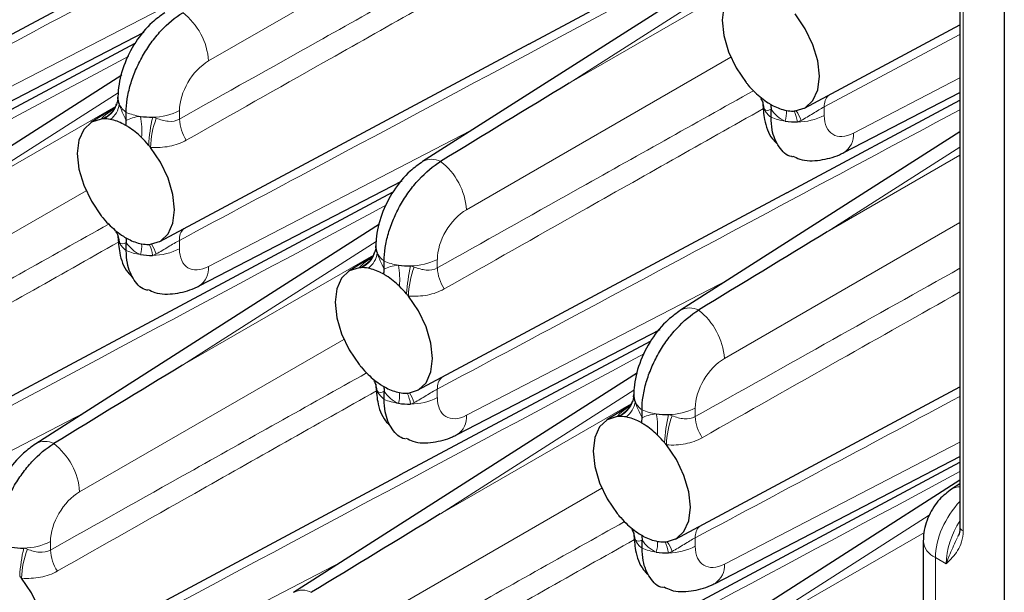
# Paper-space layout 'Blatt4' of a CAD drawing. Header units: millimetres. Extents: x 5 to 418, y 2 to 292.
# Tile 63 of 77: x 264 to 282, y 153 to 163. Entities that reach past the tile are written whole.
import ezdxf

# ---------------------------------------------------------------- set-up
doc = ezdxf.new("R2010")
doc.units = ezdxf.units.MM

psp = doc.layouts.new('Blatt4')

# ---------------------------------------------------------------- linework, layer by layer
at = {"color": 7, "linetype": 'Continuous', "lineweight": 25}
for p, q in [((282.177, 198.812), (282.177, 111.398)), ((281.372, 167.294), (281.372, 153.783)), ((262.152, 161.665), (268.864, 165.258)), ((273.542, 162.551), (278.103, 164.993)), ((277.858, 164.409), (271.611, 160.415)), ((262.869, 160.859), (266.555, 162.77)), ((278.548, 161.386), (281.372, 162.898)), ((261.83, 160.126), (266.392, 162.568)), ((266.836, 158.961), (273.548, 162.554)), ((266.146, 161.984), (259.9, 157.99)), ((279.265, 160.58), (281.372, 161.672)), ((266.076, 161.548), (266.078, 161.587)), ((278.226, 159.847), (281.372, 161.531)), ((266.024, 161.397), (265.586, 161.126)), ((266.043, 161.431), (266.054, 161.456)), ((266.228, 161.163), (266.228, 161.309)), ((277.94, 161.222), (277.94, 161.368)), ((281.372, 160.956), (276.296, 157.711)), ((267.554, 158.155), (271.239, 160.065)), ((266.515, 157.422), (271.076, 159.864)), ((271.521, 156.257), (278.233, 159.85)), ((270.831, 159.279), (264.584, 155.286)), ((266.228, 158.796), (266.228, 158.943)), ((270.761, 158.844), (270.763, 158.882)), ((270.709, 158.693), (270.271, 158.421)), ((270.728, 158.726), (270.738, 158.752)), ((270.913, 158.458), (270.913, 158.605)), ((259.809, 153.831), (266.521, 157.424)), ((272.238, 155.451), (275.924, 157.361)), ((271.199, 154.718), (275.761, 157.159)), ((275.516, 156.575), (269.269, 152.581)), ((276.205, 153.552), (281.372, 156.318)), ((270.913, 156.092), (270.913, 156.239)), ((275.445, 156.139), (275.448, 156.178)), ((275.393, 155.989), (274.956, 155.717)), ((275.412, 156.022), (275.423, 156.047)), ((275.597, 155.754), (275.597, 155.901)), ((276.923, 152.746), (281.372, 155.053)), ((275.884, 152.013), (281.372, 154.951)), ((264.494, 151.127), (271.206, 154.72)), ((281.372, 154.62), (273.954, 149.877)), ((281.372, 154.558), (281.22, 154.46)), ((275.597, 153.388), (275.597, 153.535)), ((280.706, 153.522), (280.706, 150.214))]:
    psp.add_line(p, q, dxfattribs=at)
at = {"color": 7, "linetype": 'Continuous', "lineweight": 18}
for p, q in [((281.431, 167.212), (281.431, 153.701)), ((272.524, 165.015), (267.725, 162.244)), ((277.794, 164.091), (274.276, 161.842)), ((274.276, 161.842), (277.745, 163.844)), ((263.04, 161.211), (267.806, 163.681)), ((281.372, 162.726), (278.906, 161.409)), ((277.209, 162.311), (272.409, 159.54)), ((279.436, 160.932), (281.372, 161.936)), ((266.082, 161.666), (262.564, 159.416)), ((262.564, 159.416), (266.033, 161.419)), ((267.195, 161.342), (267.195, 161.187)), ((278.906, 161.409), (278.906, 161.254)), ((267.725, 158.507), (272.49, 160.977)), ((281.372, 160.679), (278.96, 159.137)), ((278.96, 159.137), (281.372, 160.53)), ((265.498, 159.885), (260.698, 157.115)), ((281.372, 159.305), (277.094, 156.835)), ((267.195, 158.983), (267.195, 158.829)), ((270.767, 158.961), (267.249, 156.712)), ((267.249, 156.712), (270.718, 158.715)), ((271.879, 158.637), (271.879, 158.483)), ((272.409, 155.802), (277.175, 158.273)), ((270.182, 157.181), (265.382, 154.41)), ((271.879, 156.279), (271.879, 156.124)), ((275.451, 156.257), (271.934, 154.008)), ((271.934, 154.008), (275.402, 156.01)), ((260.698, 153.377), (265.463, 155.847)), ((276.564, 155.933), (276.564, 155.778)), ((277.094, 153.098), (281.372, 155.316)), ((274.867, 154.477), (270.067, 151.706)), ((280.813, 153.985), (276.618, 151.303)), ((276.618, 151.303), (280.725, 153.674)), ((264.852, 153.508), (264.852, 153.353)), ((276.564, 153.575), (276.564, 153.42)), ((265.382, 150.673), (270.148, 153.143)), ((280.926, 153.216), (280.926, 149.908)), ((281.121, 153.104), (280.926, 153.216))]:
    psp.add_line(p, q, dxfattribs=at)
at = {"color": 7, "linetype": 'Continuous', "lineweight": 25, "flags": 128}
for points in [[(277.488, 163.614), (277.306, 163.556), (277.167, 163.425), (277.08, 163.231), (277.05, 162.985), (277.08, 162.706), (277.167, 162.41), (277.306, 162.119), (277.488, 161.852)], [(278.381, 161.337), (278.562, 161.394), (278.701, 161.525), (278.788, 161.719), (278.818, 161.965), (278.788, 162.245), (278.701, 162.54), (278.562, 162.831), (278.381, 163.098)], [(265.776, 161.189), (265.595, 161.131), (265.456, 161), (265.369, 160.806), (265.339, 160.56), (265.369, 160.28), (265.456, 159.985), (265.595, 159.694), (265.776, 159.427)], [(266.67, 158.911), (266.851, 158.969), (266.99, 159.1), (267.077, 159.294), (267.107, 159.54), (267.077, 159.819), (266.99, 160.115), (266.851, 160.406), (266.67, 160.673)], [(270.461, 158.484), (270.279, 158.426), (270.141, 158.296), (270.053, 158.101), (270.024, 157.856), (270.053, 157.576), (270.141, 157.281), (270.279, 156.99), (270.461, 156.723)], [(271.354, 156.207), (271.535, 156.265), (271.674, 156.395), (271.762, 156.59), (271.791, 156.835), (271.762, 157.115), (271.674, 157.41), (271.535, 157.701), (271.354, 157.968)], [(275.145, 155.78), (274.964, 155.722), (274.825, 155.591), (274.738, 155.397), (274.708, 155.151), (274.738, 154.872), (274.825, 154.576), (274.964, 154.285), (275.145, 154.018)], [(276.039, 153.503), (276.22, 153.56), (276.359, 153.691), (276.446, 153.886), (276.476, 154.131), (276.446, 154.411), (276.359, 154.706), (276.22, 154.997), (276.039, 155.264)], [(264.327, 151.077), (264.508, 151.135), (264.647, 151.266), (264.735, 151.46), (264.764, 151.706), (264.735, 151.986), (264.647, 152.281), (264.508, 152.572), (264.327, 152.839)]]:
    psp.add_lwpolyline(points, dxfattribs=at)
at = {"color": 7, "linetype": 'Continuous', "lineweight": 18}
for centre, radius, start, end in [((266.501, 162.154), 1.227, 4.2331, 52.142), ((265.633, 161.601), 0.446, 293.3465, 353.2373), ((277.421, 161.354), 0.393, 2.5163, 31.8573), ((279.169, 161.431), 0.263, 133.7823, 184.8361), ((265.622, 161.627), 0.464, 289.395, 335.0401), ((265.695, 161.512), 0.411, 306.2798, 352.5892), ((266.468, 161.638), 0.407, 206.1668, 233.8723), ((266.639, 162.279), 1.053, 247.0409, 261.6923), ((266.702, 162.304), 1.081, 270.3271, 297.0843), ((278.18, 161.55), 0.407, 206.1665, 233.8725), ((277.709, 161.299), 0.511, 342.9341, 5.0677), ((277.782, 161.045), 0.644, 8.0452, 26.722), ((277.67, 160.868), 0.868, 19.837, 32.8698), ((265.018, 160.966), 1.494, 355.6366, 10.4646), ((269.855, 160.513), 3.225, 167.2825, 176.4278), ((268.29, 160.626), 1.621, 159.1822, 178.3643), ((267.961, 161.224), 0.767, 182.8055, 213.2761), ((278.35, 162.191), 1.053, 247.041, 261.6921), ((278.414, 162.216), 1.081, 270.3269, 297.0846), ((279.054, 160.901), 0.384, 303.437, 4.6994), ((271.778, 160.108), 0.349, 62.4702, 118.4172), ((271.186, 159.449), 1.227, 4.233, 52.1421), ((267.457, 159.006), 0.263, 133.7799, 184.8378), ((265.71, 158.928), 0.394, 2.5172, 31.8561), ((266.468, 159.125), 0.407, 206.1668, 233.8723), ((265.998, 158.874), 0.511, 342.9324, 5.0695), ((266.063, 158.618), 0.652, 8.1618, 26.6051), ((265.959, 158.443), 0.867, 19.8328, 32.8738), ((266.702, 159.791), 1.081, 270.3271, 297.0843), ((270.318, 158.896), 0.446, 293.3467, 353.2374), ((266.639, 159.766), 1.053, 247.0409, 261.6923), ((270.306, 158.922), 0.464, 289.3955, 335.0393), ((270.38, 158.807), 0.411, 306.2798, 352.5892), ((271.153, 158.934), 0.407, 206.1669, 233.8721), ((271.387, 159.6), 1.081, 270.3271, 297.0842), ((267.342, 158.475), 0.384, 303.4359, 4.6997), ((271.323, 159.574), 1.053, 247.041, 261.6921), ((269.702, 158.261), 1.494, 355.6371, 10.4642), ((274.54, 157.809), 3.226, 167.2829, 176.4275), ((272.975, 157.922), 1.621, 159.1824, 178.3644), ((272.646, 158.52), 0.767, 182.8053, 213.2763), ((276.462, 157.404), 0.349, 62.4702, 118.4168), ((275.871, 156.745), 1.227, 4.233, 52.1421), ((272.142, 156.301), 0.263, 133.7812, 184.8368), ((270.394, 156.224), 0.393, 2.5169, 31.8567), ((271.153, 156.421), 0.407, 206.1669, 233.8721), ((270.683, 156.17), 0.511, 342.9335, 5.0684), ((270.748, 155.913), 0.652, 8.1613, 26.6053), ((270.644, 155.738), 0.867, 19.8328, 32.8736), ((271.387, 157.087), 1.081, 270.3271, 297.0842), ((275.002, 156.192), 0.446, 293.3467, 353.2374), ((271.323, 157.062), 1.053, 247.041, 261.6921), ((274.991, 156.218), 0.464, 289.3955, 335.0393), ((275.065, 156.103), 0.411, 306.2807, 352.5883), ((275.837, 156.229), 0.407, 206.1669, 233.8721), ((272.027, 155.771), 0.384, 303.4368, 4.6993), ((276.008, 156.87), 1.053, 247.041, 261.6921), ((274.387, 155.557), 1.494, 355.6371, 10.4642), ((279.224, 155.104), 3.225, 167.2826, 176.4277), ((277.659, 155.218), 1.621, 159.1821, 178.3644), ((276.072, 156.896), 1.081, 270.3269, 297.0846), ((277.33, 155.816), 0.767, 182.8059, 213.276), ((264.751, 154.979), 0.349, 62.4687, 118.4163), ((264.159, 154.32), 1.227, 4.2325, 52.1426), ((281.365, 154.228), 0.274, 88.5007, 122.0281), ((275.079, 153.52), 0.394, 2.5173, 31.8563), ((276.826, 153.597), 0.263, 133.7815, 184.8358), ((281.468, 153.789), 0.0962, 184.1596, 247.1613), ((264.36, 154.47), 1.081, 270.3271, 297.0843), ((275.837, 153.717), 0.407, 206.1669, 233.8721), ((275.367, 153.465), 0.511, 342.9335, 5.0684), ((275.432, 153.209), 0.652, 8.1608, 26.6064), ((275.329, 153.034), 0.866, 19.8281, 32.8787), ((281.066, 153.549), 0.361, 184.132, 247.1584), ((267.513, 152.679), 3.225, 167.2825, 176.4275), ((265.948, 152.793), 1.621, 159.1814, 178.3651), ((265.619, 153.39), 0.767, 182.8053, 213.2763), ((276.008, 154.357), 1.053, 247.041, 261.6921), ((276.072, 154.383), 1.081, 270.3269, 297.0846), ((276.711, 153.067), 0.384, 303.4357, 4.6999), ((269.435, 152.274), 0.349, 62.4689, 118.4161)]:
    psp.add_arc(centre, radius, start, end, dxfattribs=at)
at = {"color": 7, "linetype": 'Continuous', "lineweight": 25}
for centre, radius, start, end in [((279.047, 163.096), 1.994, 218.5683, 220.1007), ((278.956, 163.017), 1.875, 220.0478, 225.8206), ((278.711, 162.756), 1.516, 225.5954, 237.1586), ((266.34, 161.57), 0.262, 176.3396, 205.1675), ((278.051, 161.482), 0.262, 176.3395, 205.1687), ((278.387, 162.195), 0.867, 242.021, 258.8253), ((278.33, 161.934), 0.6, 259.2651, 271.6178), ((278.331, 161.845), 0.511, 271.8594, 275.657), ((265.826, 160.678), 0.513, 91.8536, 95.6408), ((265.827, 160.592), 0.599, 79.2613, 91.6217), ((265.771, 160.331), 0.866, 62.017, 78.8293), ((266.678, 162.501), 1.278, 261.3872, 271.3694), ((278.39, 162.413), 1.278, 261.3877, 271.3691), ((265.447, 159.77), 1.515, 45.5927, 57.1612), ((265.202, 159.509), 1.873, 40.0461, 45.8222), ((265.107, 159.426), 1.999, 38.5742, 40.1031), ((267.36, 160.691), 2.026, 218.5807, 220.0889), ((267.244, 160.592), 1.874, 220.048, 225.8227), ((266.999, 160.33), 1.515, 225.5928, 237.1612), ((266.34, 159.057), 0.262, 176.3396, 205.1675), ((266.675, 159.769), 0.866, 242.0169, 258.8294), ((266.619, 159.508), 0.599, 259.2606, 271.6167), ((266.619, 159.428), 0.519, 271.889, 275.6274), ((271.024, 158.866), 0.262, 176.3392, 205.1679), ((266.678, 159.988), 1.278, 261.3872, 271.3694), ((270.511, 157.974), 0.512, 91.8512, 95.6418), ((270.511, 157.888), 0.599, 79.261, 91.622), ((270.455, 157.626), 0.866, 62.017, 78.8294), ((271.363, 159.797), 1.278, 261.3874, 271.3694), ((270.131, 157.065), 1.515, 45.5928, 57.1612), ((269.886, 156.804), 1.873, 40.0461, 45.822), ((269.79, 156.721), 2, 38.5753, 40.1031), ((272.043, 157.985), 2.024, 218.5803, 220.0898), ((271.929, 157.887), 1.874, 220.0479, 225.8228), ((271.683, 157.626), 1.515, 225.5928, 237.1612), ((271.024, 156.353), 0.262, 176.3392, 205.1679), ((271.36, 157.065), 0.866, 242.017, 258.8294), ((271.303, 156.804), 0.599, 259.2608, 271.6167), ((271.303, 156.724), 0.52, 271.889, 275.6245), ((275.709, 156.161), 0.262, 176.3405, 205.1677), ((271.363, 157.284), 1.278, 261.3874, 271.3694), ((275.196, 155.27), 0.512, 91.8512, 95.6418), ((275.196, 155.183), 0.599, 79.2606, 91.6223), ((275.14, 154.922), 0.866, 62.0168, 78.8295), ((276.047, 157.092), 1.278, 261.3877, 271.3691), ((274.816, 154.361), 1.515, 45.5929, 57.1611), ((274.571, 154.1), 1.873, 40.0461, 45.822), ((274.474, 154.016), 2.001, 38.575, 40.1022), ((276.728, 155.281), 2.024, 218.5803, 220.0898), ((276.613, 155.183), 1.874, 220.0477, 225.823), ((276.368, 154.921), 1.515, 225.5927, 237.1613), ((275.709, 153.648), 0.262, 176.3405, 205.1677), ((276.044, 154.36), 0.866, 242.0171, 258.8292), ((275.988, 154.099), 0.599, 259.2608, 271.6167), ((275.988, 154.02), 0.52, 271.8911, 275.6252), ((264.336, 154.667), 1.278, 261.3874, 271.3692), ((276.047, 154.579), 1.278, 261.3877, 271.3691), ((262.769, 151.596), 1.993, 38.5679, 40.1014)]:
    psp.add_arc(centre, radius, start, end, dxfattribs=at)
at = {"color": 7, "linetype": 'Continuous', "lineweight": 18}
for centre, major_axis, ratio, start_param, end_param in [((267.739, 161.64), (0.39, 0.641), 0.592292, 0.825291, 2.369907), ((279.45, 161.552), (0.39, 0.641), 0.592292, 2.369907, 3.914523), ((272.424, 158.935), (0.39, 0.641), 0.592292, 0.825291, 2.369907), ((267.739, 159.127), (0.39, 0.641), 0.592292, 2.369907, 3.914523), ((277.108, 156.231), (0.39, 0.641), 0.592292, 0.825291, 2.369907), ((272.424, 156.422), (0.39, 0.641), 0.592292, 2.369907, 3.914523), ((265.397, 153.806), (0.39, 0.641), 0.592292, 0.825291, 2.369907), ((281.628, 153.627), (0.495, 0.869), 0.57359, 1.155148, 2.352883), ((281.805, 153.525), (0.476, 0.88), 0.558193, 1.454694, 2.340789), ((277.108, 153.718), (0.39, 0.641), 0.592292, 2.369907, 3.914523)]:
    psp.add_ellipse(centre, major_axis=major_axis, ratio=ratio, start_param=start_param, end_param=end_param, dxfattribs=at)
at = {"color": 7, "linetype": 'Continuous', "lineweight": 25}
for centre in [(274.29, 161.237), (278.974, 158.533), (267.263, 156.108), (271.947, 153.404)]:
    psp.add_ellipse(centre, major_axis=(20.258, 12.315), ratio=0.022083, start_param=1.558058, end_param=1.673678, dxfattribs=at)
at = {"color": 7, "linetype": 'Continuous', "lineweight": 18}
for points, knots in [([(273.301, 167.461), (270.537, 165.981), (266.94, 164.055), (263.344, 162.133), (262.51, 161.688)], [0, 0, 0, 0, 0.768249, 1, 1, 1, 1]), ([(277.985, 164.757), (275.222, 163.277), (271.625, 161.35), (268.028, 159.429), (267.195, 158.983)], [0, 0, 0, 0, 0.768249, 1, 1, 1, 1]), ([(267.195, 161.187), (268.028, 161.655), (269.943, 162.73), (271.857, 163.802), (272.937, 164.407)], [0, 0, 0, 0, 0.435452, 1, 1, 1, 1]), ([(273.116, 164.081), (272.015, 163.46), (270.083, 162.37), (268.151, 161.275), (267.32, 160.803)], [0, 0, 0, 0, 0.569523, 1, 1, 1, 1]), ([(266.274, 162.332), (263.51, 160.852), (259.914, 158.925), (256.317, 157.004), (255.483, 156.558)], [0, 0, 0, 0, 0.768249, 1, 1, 1, 1]), ([(271.879, 158.483), (272.713, 158.951), (274.627, 160.025), (276.541, 161.098), (277.622, 161.703)], [0, 0, 0, 0, 0.435452, 1, 1, 1, 1]), ([(265.776, 161.189), (265.782, 161.195), (265.82, 161.241), (265.887, 161.297), (265.983, 161.359), (266.008, 161.375)], [0, 0, 0, 0, 0.119849, 0.776491, 1, 1, 1, 1]), ([(281.372, 161.358), (279.041, 160.11), (275.877, 158.415), (272.713, 156.724), (271.879, 156.279)], [0, 0, 0, 0, 0.736574, 1, 1, 1, 1]), ([(277.801, 161.377), (276.7, 160.756), (274.767, 159.665), (272.836, 158.57), (272.004, 158.099)], [0, 0, 0, 0, 0.569523, 1, 1, 1, 1]), ([(278.906, 161.409), (278.875, 161.392), (278.843, 161.374), (278.774, 161.333), (278.739, 161.311), (278.631, 161.245), (278.559, 161.201), (278.486, 161.162)], [0, 0, 0, 0, 0.25, 0.25, 0.5, 0.5, 1, 1, 1, 1]), ([(266.775, 161.203), (266.848, 161.175), (266.92, 161.154), (267.063, 161.141), (267.133, 161.152), (267.195, 161.187)], [0, 0, 0, 0, 0.5, 0.5, 1, 1, 1, 1]), ([(267.32, 160.803), (267.226, 160.75), (267.124, 160.714), (266.905, 160.672), (266.789, 160.666), (266.67, 160.673)], [0, 0, 0, 0, 0.5, 0.5, 1, 1, 1, 1]), ([(270.958, 159.627), (268.195, 158.147), (264.598, 156.221), (261.001, 154.299), (260.168, 153.854)], [0, 0, 0, 0, 0.7682486, 1, 1, 1, 1]), ([(260.168, 156.057), (261.001, 156.525), (262.916, 157.6), (264.83, 158.672), (265.911, 159.278)], [0, 0, 0, 0, 0.435452, 1, 1, 1, 1]), ([(266.089, 158.952), (264.989, 158.331), (263.056, 157.24), (261.124, 156.145), (260.293, 155.674)], [0, 0, 0, 0, 0.569523, 1, 1, 1, 1]), ([(267.195, 158.983), (267.164, 158.967), (267.131, 158.949), (267.063, 158.908), (267.027, 158.886), (266.92, 158.82), (266.848, 158.776), (266.775, 158.737)], [0, 0, 0, 0, 0.25, 0.25, 0.5, 0.5, 1, 1, 1, 1]), ([(270.461, 158.484), (270.467, 158.491), (270.505, 158.536), (270.572, 158.592), (270.668, 158.654), (270.692, 158.67)], [0, 0, 0, 0, 0.119849, 0.776492, 1, 1, 1, 1]), ([(271.459, 158.498), (271.533, 158.47), (271.604, 158.449), (271.747, 158.437), (271.818, 158.447), (271.879, 158.483)], [0, 0, 0, 0, 0.5, 0.5, 1, 1, 1, 1]), ([(276.564, 155.778), (277.397, 156.246), (279, 157.146), (280.603, 158.044), (281.372, 158.475)], [0, 0, 0, 0, 0.520072, 1, 1, 1, 1]), ([(272.004, 158.099), (271.911, 158.046), (271.809, 158.01), (271.589, 157.968), (271.474, 157.962), (271.354, 157.968)], [0, 0, 0, 0, 0.5, 0.5, 1, 1, 1, 1]), ([(281.372, 158.044), (280.643, 157.632), (279.081, 156.751), (277.52, 155.866), (276.689, 155.395)], [0, 0, 0, 0, 0.467234, 1, 1, 1, 1]), ([(275.643, 156.923), (272.88, 155.443), (269.283, 153.516), (265.686, 151.595), (264.852, 151.149)], [0, 0, 0, 0, 0.768249, 1, 1, 1, 1]), ([(264.852, 153.353), (265.686, 153.821), (267.6, 154.896), (269.514, 155.968), (270.595, 156.573)], [0, 0, 0, 0, 0.435452, 1, 1, 1, 1]), ([(270.774, 156.247), (269.673, 155.626), (267.74, 154.536), (265.809, 153.441), (264.977, 152.97)], [0, 0, 0, 0, 0.569523, 1, 1, 1, 1]), ([(271.879, 156.279), (271.848, 156.263), (271.816, 156.244), (271.748, 156.204), (271.712, 156.182), (271.604, 156.116), (271.533, 156.072), (271.459, 156.033)], [0, 0, 0, 0, 0.25, 0.25, 0.5, 0.5, 1, 1, 1, 1]), ([(281.372, 156.146), (280.603, 155.734), (279, 154.876), (277.397, 154.02), (276.564, 153.575)], [0, 0, 0, 0, 0.479928, 1, 1, 1, 1]), ([(275.145, 155.78), (275.151, 155.787), (275.189, 155.832), (275.256, 155.888), (275.352, 155.95), (275.377, 155.966)], [0, 0, 0, 0, 0.119849, 0.776491, 1, 1, 1, 1]), ([(276.144, 155.794), (276.217, 155.766), (276.289, 155.745), (276.432, 155.732), (276.502, 155.743), (276.564, 155.778)], [0, 0, 0, 0, 0.5, 0.5, 1, 1, 1, 1]), ([(276.689, 155.395), (276.595, 155.342), (276.493, 155.306), (276.274, 155.263), (276.159, 155.258), (276.039, 155.264)], [0, 0, 0, 0, 0.5, 0.5, 1, 1, 1, 1]), ([(281.372, 154.778), (278.261, 153.111), (274.316, 150.998), (270.371, 148.89), (269.537, 148.445)], [0, 0, 0, 0, 0.788708, 1, 1, 1, 1]), ([(269.537, 150.649), (270.371, 151.117), (272.285, 152.191), (274.199, 153.264), (275.28, 153.869)], [0, 0, 0, 0, 0.435452, 1, 1, 1, 1]), ([(281.431, 153.701), (281.431, 153.554), (281.388, 153.438), (281.271, 153.25), (281.196, 153.176), (281.121, 153.104)], [0, 0, 0, 0, 0.5, 0.5, 1, 1, 1, 1]), ([(275.459, 153.543), (274.358, 152.922), (272.425, 151.831), (270.493, 150.737), (269.662, 150.265)], [0, 0, 0, 0, 0.569523, 1, 1, 1, 1]), ([(276.564, 153.575), (276.533, 153.558), (276.5, 153.54), (276.432, 153.499), (276.396, 153.477), (276.289, 153.411), (276.217, 153.367), (276.144, 153.328)], [0, 0, 0, 0, 0.25, 0.25, 0.5, 0.5, 1, 1, 1, 1]), ([(281.121, 153.104), (281.121, 153.105), (281.122, 153.107), (281.125, 153.117), (281.146, 153.174), (281.206, 153.321), (281.28, 153.48), (281.327, 153.581)], [0, 0, 0, 0, 0.006803, 0.016169, 0.069905, 0.403696, 1, 1, 1, 1]), ([(264.432, 153.369), (264.506, 153.341), (264.577, 153.32), (264.72, 153.307), (264.791, 153.318), (264.852, 153.353)], [0, 0, 0, 0, 0.5, 0.5, 1, 1, 1, 1]), ([(264.977, 152.97), (264.884, 152.916), (264.782, 152.88), (264.562, 152.838), (264.447, 152.832), (264.327, 152.839)], [0, 0, 0, 0, 0.5, 0.5, 1, 1, 1, 1])]:
    psp.add_open_spline(points, degree=3, knots=knots, dxfattribs=at)
at = {"color": 7, "linetype": 'Continuous', "lineweight": 25}
for points, knots in [([(266.927, 163.119), (266.85, 163.064), (266.652, 162.921), (266.385, 162.595), (266.169, 162.164), (266.085, 161.81), (266.079, 161.616), (266.078, 161.569)], [0, 0, 0, 0, 0.159014, 0.411872, 0.670951, 0.921522, 1, 1, 1, 1]), ([(266.228, 161.309), (266.228, 161.388), (266.235, 161.47), (266.261, 161.638), (266.28, 161.726), (266.331, 161.901), (266.362, 161.988), (266.436, 162.161), (266.479, 162.249), (266.574, 162.415), (266.625, 162.495), (266.737, 162.65), (266.797, 162.723), (266.982, 162.925), (267.117, 163.038), (267.254, 163.122)], [0, 0, 0, 0, 0.125, 0.125, 0.25, 0.25, 0.375, 0.375, 0.5, 0.5, 0.625, 0.625, 0.75, 0.75, 1, 1, 1, 1]), ([(266.078, 161.565), (266.077, 161.55), (266.074, 161.512), (266.053, 161.462), (266.041, 161.432)], [0, 0, 0, 0, 0.416034, 1, 1, 1, 1]), ([(277.752, 161.56), (277.76, 161.55), (277.783, 161.518), (277.789, 161.476), (277.789, 161.478), (277.789, 161.479)], [0, 0, 0, 0, 0.244884, 0.778694, 1, 1, 1, 1]), ([(266.045, 161.458), (266.04, 161.438), (266.028, 161.387), (265.994, 161.358), (265.997, 161.36), (265.997, 161.36)], [0, 0, 0, 0, 0.298912, 0.777564, 1, 1, 1, 1]), ([(277.789, 161.482), (277.797, 161.381), (277.813, 161.154), (277.9, 160.891), (278.016, 160.773), (278.043, 160.746)], [0, 0, 0, 0, 0.380261, 0.859564, 1, 1, 1, 1]), ([(278.33, 160.503), (278.326, 160.504), (278.219, 160.513), (278.076, 160.675), (277.954, 160.932), (277.944, 161.143), (277.94, 161.222)], [0, 0, 0, 0, 0.016726, 0.396809, 0.77696, 1, 1, 1, 1]), ([(271.611, 160.415), (271.535, 160.36), (271.336, 160.217), (271.07, 159.891), (270.853, 159.46), (270.769, 159.106), (270.764, 158.911), (270.762, 158.865)], [0, 0, 0, 0, 0.159013, 0.411872, 0.670951, 0.921522, 1, 1, 1, 1]), ([(270.913, 158.605), (270.913, 158.684), (270.919, 158.766), (270.945, 158.934), (270.965, 159.021), (271.016, 159.196), (271.047, 159.283), (271.121, 159.457), (271.164, 159.544), (271.258, 159.711), (271.31, 159.791), (271.421, 159.945), (271.481, 160.019), (271.667, 160.22), (271.802, 160.334), (271.939, 160.418)], [0, 0, 0, 0, 0.125, 0.125, 0.25, 0.25, 0.375, 0.375, 0.5, 0.5, 0.625, 0.625, 0.75, 0.75, 1, 1, 1, 1]), ([(278.338, 160.516), (278.378, 160.496), (278.53, 160.419), (278.833, 160.43), (279.099, 160.498), (279.237, 160.566), (279.265, 160.58)], [0, 0, 0, 0, 0.140062, 0.52421, 0.903461, 1, 1, 1, 1]), ([(266.041, 159.135), (266.048, 159.125), (266.072, 159.093), (266.078, 159.051), (266.078, 159.053), (266.078, 159.054)], [0, 0, 0, 0, 0.244908, 0.778691, 1, 1, 1, 1]), ([(266.078, 159.056), (266.085, 158.956), (266.101, 158.729), (266.188, 158.465), (266.305, 158.348), (266.331, 158.321)], [0, 0, 0, 0, 0.3802561, 0.8595361, 1, 1, 1, 1]), ([(270.762, 158.861), (270.761, 158.845), (270.759, 158.808), (270.738, 158.757), (270.725, 158.728)], [0, 0, 0, 0, 0.416034, 1, 1, 1, 1]), ([(266.619, 158.078), (266.614, 158.079), (266.507, 158.088), (266.364, 158.249), (266.243, 158.507), (266.232, 158.718), (266.228, 158.796)], [0, 0, 0, 0, 0.016726, 0.396809, 0.77696, 1, 1, 1, 1]), ([(270.729, 158.753), (270.725, 158.734), (270.712, 158.683), (270.679, 158.653), (270.681, 158.655), (270.682, 158.656)], [0, 0, 0, 0, 0.2989128, 0.7775641, 1, 1, 1, 1]), ([(266.626, 158.091), (266.667, 158.071), (266.818, 157.994), (267.121, 158.005), (267.388, 158.073), (267.526, 158.141), (267.554, 158.155)], [0, 0, 0, 0, 0.140061, 0.524208, 0.903459, 1, 1, 1, 1]), ([(276.296, 157.711), (276.219, 157.655), (276.021, 157.512), (275.754, 157.186), (275.538, 156.755), (275.454, 156.402), (275.448, 156.207), (275.447, 156.161)], [0, 0, 0, 0, 0.159014, 0.411872, 0.670951, 0.921522, 1, 1, 1, 1]), ([(275.597, 155.901), (275.597, 155.98), (275.604, 156.061), (275.63, 156.229), (275.649, 156.317), (275.7, 156.492), (275.732, 156.579), (275.806, 156.753), (275.849, 156.84), (275.943, 157.007), (275.994, 157.087), (276.106, 157.241), (276.166, 157.314), (276.351, 157.516), (276.487, 157.63), (276.623, 157.713)], [0, 0, 0, 0, 0.125, 0.125, 0.25, 0.25, 0.375, 0.375, 0.5, 0.5, 0.625, 0.625, 0.75, 0.75, 1, 1, 1, 1]), ([(270.725, 156.43), (270.733, 156.42), (270.756, 156.389), (270.762, 156.347), (270.762, 156.349), (270.762, 156.349)], [0, 0, 0, 0, 0.244908, 0.778691, 1, 1, 1, 1]), ([(270.762, 156.352), (270.77, 156.252), (270.786, 156.025), (270.873, 155.761), (270.99, 155.643), (271.016, 155.616)], [0, 0, 0, 0, 0.3802558, 0.8595361, 1, 1, 1, 1]), ([(275.447, 156.156), (275.446, 156.141), (275.443, 156.104), (275.422, 156.053), (275.41, 156.023)], [0, 0, 0, 0, 0.416034, 1, 1, 1, 1]), ([(271.303, 155.374), (271.299, 155.374), (271.192, 155.384), (271.049, 155.545), (270.927, 155.802), (270.917, 156.014), (270.913, 156.092)], [0, 0, 0, 0, 0.016726, 0.396809, 0.77696, 1, 1, 1, 1]), ([(275.414, 156.049), (275.409, 156.03), (275.397, 155.979), (275.363, 155.949), (275.366, 155.951), (275.367, 155.951)], [0, 0, 0, 0, 0.298911, 0.777564, 1, 1, 1, 1]), ([(271.311, 155.387), (271.351, 155.366), (271.503, 155.29), (271.806, 155.3), (272.072, 155.369), (272.21, 155.437), (272.238, 155.451)], [0, 0, 0, 0, 0.140061, 0.524208, 0.903459, 1, 1, 1, 1]), ([(264.584, 155.286), (264.508, 155.23), (264.309, 155.087), (264.043, 154.761), (263.827, 154.33), (263.743, 153.976), (263.737, 153.782), (263.736, 153.736)], [0, 0, 0, 0, 0.159013, 0.411873, 0.670948, 0.921518, 1, 1, 1, 1]), ([(263.886, 153.476), (263.886, 153.555), (263.892, 153.636), (263.918, 153.804), (263.938, 153.892), (263.989, 154.067), (264.02, 154.154), (264.094, 154.328), (264.137, 154.415), (264.231, 154.581), (264.283, 154.662), (264.395, 154.816), (264.454, 154.889), (264.64, 155.091), (264.775, 155.204), (264.912, 155.288)], [0, 0, 0, 0, 0.125, 0.125, 0.25, 0.25, 0.375, 0.375, 0.5, 0.5, 0.625, 0.625, 0.75, 0.75, 1, 1, 1, 1]), ([(281.22, 154.46), (281.143, 154.402), (280.975, 154.273), (280.791, 153.98), (280.712, 153.713), (280.707, 153.556), (280.706, 153.522)], [0, 0, 0, 0, 0.260662, 0.573832, 0.907592, 1, 1, 1, 1]), ([(275.41, 153.726), (275.417, 153.716), (275.441, 153.684), (275.447, 153.642), (275.447, 153.645), (275.447, 153.645)], [0, 0, 0, 0, 0.244909, 0.778694, 1, 1, 1, 1]), ([(275.447, 153.648), (275.454, 153.547), (275.471, 153.32), (275.558, 153.057), (275.674, 152.939), (275.701, 152.912)], [0, 0, 0, 0, 0.3802558, 0.8595361, 1, 1, 1, 1]), ([(281.37, 153.784), (281.371, 153.772), (281.373, 153.704), (281.359, 153.64), (281.333, 153.599), (281.327, 153.59)], [0, 0, 0, 0, 0.148905, 0.814731, 1, 1, 1, 1]), ([(275.988, 152.669), (275.983, 152.67), (275.876, 152.679), (275.733, 152.841), (275.612, 153.098), (275.601, 153.31), (275.597, 153.388)], [0, 0, 0, 0, 0.016726, 0.396809, 0.77696, 1, 1, 1, 1]), ([(275.996, 152.682), (276.036, 152.662), (276.188, 152.585), (276.491, 152.596), (276.757, 152.664), (276.895, 152.732), (276.923, 152.746)], [0, 0, 0, 0, 0.140062, 0.524208, 0.90346, 1, 1, 1, 1])]:
    psp.add_open_spline(points, degree=3, knots=knots, dxfattribs=at)
at = {"color": 7, "linetype": 'Continuous', "lineweight": 18}
for points in [[(266.103, 161.459), (266.131, 161.37), (266.178, 161.266), (266.228, 161.163)], [(277.94, 161.368), (277.889, 161.342), (277.843, 161.335), (277.814, 161.371)], [(278.198, 161.149), (278.091, 161.192), (278.006, 161.275), (277.94, 161.368)], [(266.228, 161.163), (266.295, 161.198), (266.379, 161.227), (266.487, 161.237)], [(266.709, 161.223), (266.732, 161.217), (266.754, 161.211), (266.775, 161.203)], [(278.486, 161.162), (278.465, 161.151), (278.443, 161.142), (278.42, 161.135)], [(266.228, 158.943), (266.178, 158.917), (266.131, 158.91), (266.103, 158.946)], [(266.487, 158.724), (266.379, 158.767), (266.295, 158.85), (266.228, 158.943)], [(266.775, 158.737), (266.754, 158.726), (266.732, 158.717), (266.709, 158.71)], [(270.787, 158.754), (270.816, 158.666), (270.863, 158.562), (270.913, 158.458)], [(270.913, 158.458), (270.98, 158.494), (271.064, 158.523), (271.171, 158.533)], [(271.393, 158.519), (271.416, 158.513), (271.438, 158.506), (271.459, 158.498)], [(270.913, 156.239), (270.863, 156.213), (270.816, 156.206), (270.787, 156.241)], [(271.171, 156.02), (271.064, 156.063), (270.98, 156.145), (270.913, 156.239)], [(271.459, 156.033), (271.438, 156.021), (271.416, 156.012), (271.393, 156.006)], [(275.472, 156.05), (275.5, 155.962), (275.547, 155.857), (275.597, 155.754)], [(275.597, 155.754), (275.664, 155.79), (275.748, 155.818), (275.856, 155.828)], [(276.078, 155.814), (276.101, 155.809), (276.123, 155.802), (276.144, 155.794)], [(275.597, 153.535), (275.547, 153.508), (275.5, 153.501), (275.472, 153.537)], [(275.856, 153.315), (275.748, 153.358), (275.664, 153.441), (275.597, 153.535)], [(264.366, 153.389), (264.389, 153.384), (264.411, 153.377), (264.432, 153.369)], [(276.144, 153.328), (276.123, 153.317), (276.101, 153.308), (276.078, 153.301)]]:
    psp.add_open_spline(points, degree=3, dxfattribs=at)
at = {"color": 7, "linetype": 'Continuous', "lineweight": 25}
for points in [[(277.889, 161.482), (277.904, 161.473), (277.919, 161.463), (277.934, 161.454)], [(277.934, 161.454), (277.95, 161.446), (277.965, 161.437), (277.98, 161.429)], [(277.934, 161.454), (277.938, 161.427), (277.94, 161.398), (277.94, 161.368)], [(266.223, 161.071), (266.226, 161.102), (266.228, 161.133), (266.228, 161.163)], [(266.223, 161.071), (266.208, 161.079), (266.192, 161.088), (266.177, 161.096)], [(266.269, 161.043), (266.253, 161.053), (266.238, 161.062), (266.223, 161.071)], [(266.177, 159.057), (266.192, 159.047), (266.208, 159.038), (266.223, 159.029)], [(266.223, 159.029), (266.238, 159.02), (266.253, 159.012), (266.269, 159.004)], [(266.223, 159.029), (266.226, 159.002), (266.228, 158.973), (266.228, 158.943)], [(270.907, 158.366), (270.911, 158.398), (270.913, 158.429), (270.913, 158.458)], [(270.907, 158.366), (270.892, 158.375), (270.877, 158.383), (270.862, 158.391)], [(270.953, 158.338), (270.938, 158.348), (270.923, 158.357), (270.907, 158.366)], [(270.862, 156.353), (270.877, 156.343), (270.892, 156.334), (270.907, 156.325)], [(270.907, 156.325), (270.923, 156.316), (270.938, 156.308), (270.953, 156.3)], [(270.907, 156.325), (270.911, 156.297), (270.913, 156.269), (270.913, 156.239)], [(275.592, 155.662), (275.577, 155.671), (275.561, 155.679), (275.546, 155.687)], [(275.592, 155.662), (275.595, 155.693), (275.597, 155.724), (275.597, 155.754)], [(275.638, 155.634), (275.623, 155.644), (275.607, 155.653), (275.592, 155.662)], [(275.546, 153.648), (275.561, 153.639), (275.577, 153.629), (275.592, 153.621)], [(275.592, 153.621), (275.607, 153.612), (275.623, 153.603), (275.638, 153.595)], [(275.592, 153.621), (275.595, 153.593), (275.597, 153.564), (275.597, 153.535)]]:
    psp.add_open_spline(points, degree=3, dxfattribs=at)

doc.saveas('drawing.dxf')
